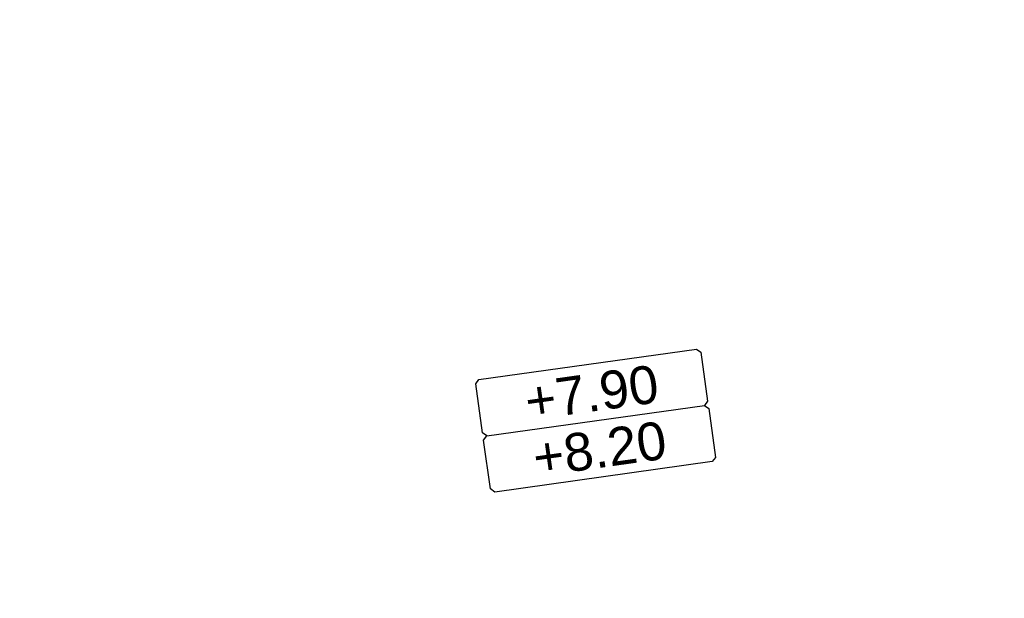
# Model space of a CAD drawing. Extents: x 98477 to 100410, y 398052 to 398969.
# Tile 175 of 256: x 98620 to 98633, y 398406 to 398414. Entities that reach past the tile are written whole.
import ezdxf
from ezdxf.enums import TextEntityAlignment as Align

# ---------------------------------------------------------------- set-up
doc = ezdxf.new("R2010")
doc.units = 0
for name, color, linetype, lineweight in [("N-VH-arcering 'MAT' grijs 251", 251, 'Continuous', 18), ('X-AL-afwerkhoogte', 4, 'Continuous', 30), ('X-AL-planhoogte brm', 10, 'Continuous', 25), ('X-AL-planhoogte wrm', 252, 'Continuous', 25)]:
    doc.layers.add(name, color=color, linetype=linetype, lineweight=lineweight)
doc.styles.add('CS Annotative', font='arial.ttf')

# ---------------------------------------------------------------- blocks, each defined once
blk = doc.blocks.new('*U280')
at = {"layer": 'X-AL-planhoogte brm', "flags": 128}
blk.add_lwpolyline([(-7.249999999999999, 3.75), (-7.499999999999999, 4), (-7.5, 7.25), (-7.25, 7.5), (7.25, 7.5), (7.5, 7.25), (7.5, 4), (7.25, 3.75)], dxfattribs=at)
at = {"layer": 'X-AL-planhoogte wrm', "flags": 128}
blk.add_lwpolyline([(7.5, 3.5), (7.5, 0.25), (7.25, 0), (-7.25, 0), (-7.5, 0.25), (-7.5, 3.5), (-7.25, 3.75), (7.25, 3.75)], close=True, dxfattribs=at)
at = {"layer": 'X-AL-planhoogte brm', "style": 'CS Annotative'}
blk.add_attdef('OMSCHRIJVING_afwerk', text='', height=2.5, dxfattribs=at).set_placement((0, 5.625), align=Align.MIDDLE_CENTER)
at = {"layer": 'X-AL-planhoogte wrm', "style": 'CS Annotative'}
blk.add_attdef('HOOGTE_eind', text='', height=2.5, dxfattribs=at).set_placement((0, 1.875), align=Align.MIDDLE_CENTER)

msp = doc.modelspace()

# ---------------------------------------------------------------- hatches: boundary and pattern name
at = {"layer": "N-VH-arcering 'MAT' grijs 251"}
h = msp.add_hatch(color=256, dxfattribs=at)
h.dxf.hatch_style = 1
edge = h.paths.add_edge_path()
edge.add_line((98801.70985258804, 398275.5025756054), (98759.07881222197, 398269.5111736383))
edge.add_arc((98758.55691309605, 398273.2246788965), 3.749999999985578, 188.0000000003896, 277.9999999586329, ccw=False)
edge.add_line((98754.84340783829, 398272.7027797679), (98754.7320693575, 398273.4949942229))
edge.add_arc((98759.43584268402, 398274.1560664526), 4.75000000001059, 98.00000000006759, 188.0000000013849, ccw=False)
edge.add_line((98758.77477045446, 398278.859839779), (98802.64364589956, 398285.0252081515))
edge.add_arc((98800.79960231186, 398298.1462600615), 13.24999999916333, 278.0000000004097, 315.3695932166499)
edge.add_arc((98814.32101528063, 398284.7981743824), 5.750000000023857, 97.99999999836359, 135.3695932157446, ccw=False)
edge.add_line((98813.52076995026, 398290.4922157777), (98817.94515990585, 398291.114023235))
edge.add_arc((98818.74540523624, 398285.4199818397), 5.750000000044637, 8.00000000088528, 97.99999999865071, ccw=False)
edge.add_line((98824.43944663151, 398286.2202271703), (98832.12180180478, 398231.5574297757))
edge.add_arc((98824.4472242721, 398230.4788382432), 7.74999999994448, -36.90337989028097, 8.000000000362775, ccw=False)
edge.add_line((98830.64450586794, 398225.8252159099), (98822.02531955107, 398214.3469478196))
edge.add_arc((98828.62242576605, 398209.3930917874), 8.249999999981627, 143.0966201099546, 188.000000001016)
edge.add_line((98820.45271419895, 398208.2449137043), (98820.95212056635, 398204.6914527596))
edge.add_line((98820.95212056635, 398204.6914527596), (98824.98814049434, 398175.9736787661))
edge.add_line((98824.98814049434, 398175.9736787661), (98826.34507822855, 398166.3185650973))
edge.add_arc((98829.56344945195, 398166.7708776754), 3.249999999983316, 187.9999999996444, 277.9999999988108)
edge.add_line((98830.01576203, 398163.552506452), (98845.49611657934, 398165.7281284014))
edge.add_line((98845.49611657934, 398165.7281284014), (98850.05134969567, 398166.3683246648))
edge.add_line((98850.05134969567, 398166.3683246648), (98871.26042709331, 398169.349066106))
edge.add_line((98871.26042709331, 398169.349066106), (98879.77673248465, 398170.5459547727))
edge.add_line((98879.77673248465, 398170.5459547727), (98895.91810200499, 398172.8144763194))
edge.add_line((98895.91810200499, 398172.8144763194), (98895.01347684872, 398179.2512187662))
edge.add_line((98895.01347684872, 398179.2512187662), (98835.84495974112, 398170.9356259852))
edge.add_arc((98835.18388751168, 398175.6393993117), 4.749999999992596, 188.0000000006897, 277.9999999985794, ccw=False)
edge.add_line((98830.48011418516, 398174.9783270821), (98825.97718274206, 398207.0183491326))
edge.add_arc((98833.65176027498, 398208.096940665), 7.750000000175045, 143.0966201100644, 188.0000000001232, ccw=False)
edge.add_line((98827.4544786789, 398212.7505629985), (98836.07366499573, 398224.2288310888))
edge.add_arc((98829.47655878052, 398229.1826871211), 8.250000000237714, 323.096620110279, 367.9999999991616)
edge.add_line((98837.64627034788, 398230.3308652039), (98837.34238794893, 398232.4931008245))
edge.add_line((98837.34238794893, 398232.4931008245), (98837.34238780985, 398232.493100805))
edge.add_line((98837.34238780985, 398232.493100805), (98829.68786739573, 398286.9578446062))
edge.add_arc((98835.38190879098, 398287.7580899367), 5.749999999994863, 97.99999999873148, 188.0000000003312, ccw=False)
edge.add_line((98834.58166346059, 398293.452131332), (98882.50500414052, 398300.1873176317))
edge.add_arc((98883.61838894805, 398292.2651730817), 8.000000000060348, 11.632034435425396, 97.9999999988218, ccw=False)
edge.add_line((98891.45409032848, 398293.8781776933), (98890.9995, 398296.0865))
edge.add_line((98890.9995, 398296.0865), (98889.023, 398305.688))
edge.add_line((98889.023, 398305.688), (98888.557, 398307.974))
edge.add_line((98888.557, 398307.974), (98887.38477368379, 398314.7597044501))
edge.add_arc((98879.50153614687, 398313.3978799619), 8.00000000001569, -82.00000000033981, 9.801079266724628, ccw=False)
edge.add_line((98880.6149209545, 398305.475735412), (98872.94460748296, 398304.3977431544))
edge.add_arc((98872.42270835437, 398308.1112484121), 3.749999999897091, 189.4265010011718, 278.00000000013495, ccw=False)
edge.add_arc((92946.7354543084, 397324.3039467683), 6003.049999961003, 9.42650100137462, 10.61166010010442)
edge.add_line((98847.1206531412, 398429.7738954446), (98842.31285519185, 398429.0982035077))
edge.add_arc((92946.7354539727, 397324.3039467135), 5998.200000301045, 9.428546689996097, 10.613773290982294, ccw=False)
edge.add_arc((98860.08948650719, 398306.4687901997), 3.840166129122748, -81.43407539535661, 6.657381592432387, ccw=False)
edge.add_line((98860.66146879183, 398302.6714605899), (98847.18483033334, 398300.7774425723))
edge.add_line((98847.18483033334, 398300.7774425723), (98842.62959721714, 398300.1372463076))
edge.add_line((98842.62959721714, 398300.1372463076), (98820.15051205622, 398296.9780169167))
edge.add_arc((98819.35026672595, 398302.672058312), 5.749999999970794, 187.9999999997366, 277.99999999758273, ccw=False)
edge.add_line((98813.65622533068, 398301.8718129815), (98812.30624625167, 398311.4774132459))
edge.add_line((98812.30624625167, 398311.4774132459), (98811.1093575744, 398319.9937186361))
edge.add_line((98811.1093575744, 398319.9937186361), (98809.24443803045, 398333.2633107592))
edge.add_line((98809.24443803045, 398333.2633107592), (98808.67382831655, 398337.3234098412))
edge.add_line((98808.67382831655, 398337.3234098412), (98807.71353391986, 398344.1562595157))
edge.add_line((98807.71353391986, 398344.1562595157), (98807.70657526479, 398344.2057729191))
edge.add_line((98807.70657526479, 398344.2057729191), (98811.66764753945, 398344.7624653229))
edge.add_line((98811.66764753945, 398344.7624653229), (98829.49247277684, 398347.2675811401))
edge.add_line((98829.49247277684, 398347.2675811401), (98831.96814294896, 398347.6155138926))
edge.add_line((98831.96814294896, 398347.6155138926), (98831.06351779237, 398354.0522563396))
edge.add_line((98831.06351779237, 398354.0522563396), (98828.58784762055, 398353.704323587))
edge.add_line((98828.58784762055, 398353.704323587), (98810.76302238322, 398351.1992077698))
edge.add_line((98810.76302238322, 398351.1992077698), (98806.80195010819, 398350.6425153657))
edge.add_line((98806.80195010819, 398350.6425153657), (98806.79499145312, 398350.6920287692))
edge.add_line((98806.79499145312, 398350.6920287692), (98805.14616655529, 398362.4240275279))
edge.add_line((98805.14616655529, 398362.4240275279), (98805.04836903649, 398363.119893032))
edge.add_line((98805.04836903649, 398363.119893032), (98803.99065346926, 398370.6459303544))
edge.add_line((98803.99065346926, 398370.6459303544), (98802.48758397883, 398381.3408254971))
edge.add_line((98802.48758397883, 398381.3408254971), (98801.4298684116, 398388.8668628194))
edge.add_line((98801.4298684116, 398388.8668628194), (98799.92679892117, 398399.561757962))
edge.add_line((98799.92679892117, 398399.561757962), (98798.86908335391, 398407.0877952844))
edge.add_line((98798.86908335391, 398407.0877952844), (98797.36601386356, 398417.7826904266))
edge.add_line((98797.36601386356, 398417.7826904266), (98796.79540414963, 398421.8427895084))
edge.add_line((98796.79540414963, 398421.8427895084), (98795.88382033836, 398428.3290453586))
edge.add_line((98795.88382033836, 398428.3290453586), (98795.87686168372, 398428.3785587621))
edge.add_line((98795.87686168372, 398428.3785587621), (98799.83793395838, 398428.9352511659))
edge.add_line((98799.83793395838, 398428.9352511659), (98817.66275919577, 398431.4403669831))
edge.add_line((98817.66275919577, 398431.4403669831), (98820.13842936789, 398431.7882997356))
edge.add_line((98820.13842936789, 398431.7882997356), (98819.2338042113, 398438.2250421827))
edge.add_line((98819.2338042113, 398438.2250421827), (98816.75813403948, 398437.87710943))
edge.add_line((98816.75813403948, 398437.87710943), (98798.93330880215, 398435.3719936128))
edge.add_line((98798.93330880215, 398435.3719936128), (98794.9722365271, 398434.8153012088))
edge.add_line((98794.9722365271, 398434.8153012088), (98794.96527787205, 398434.8648146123))
edge.add_line((98794.96527787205, 398434.8648146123), (98793.37870452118, 398446.1538705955))
edge.add_line((98793.37870452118, 398446.1538705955), (98792.73850825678, 398450.7091037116))
edge.add_line((98792.73850825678, 398450.7091037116), (98789.33816684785, 398474.9037900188))
edge.add_line((98789.33816684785, 398474.9037900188), (98783.89169246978, 398474.1383379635))
edge.add_line((98783.89169246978, 398474.1383379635), (98786.76317609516, 398453.7066703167))
edge.add_arc((98782.05940276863, 398453.0455980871), 4.750000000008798, -82.0000000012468, 7.999999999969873, ccw=False)
edge.add_line((98782.72047499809, 398448.3418247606), (98773.11487473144, 398446.9918456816))
edge.add_line((98773.11487473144, 398446.9918456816), (98764.5985693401, 398445.7949570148))
edge.add_line((98764.5985693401, 398445.7949570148), (98743.40683266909, 398442.8166526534))
edge.add_line((98743.40683266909, 398442.8166526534), (98734.89052727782, 398441.6197639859))
edge.add_line((98734.89052727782, 398441.6197639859), (98611.80020633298, 398424.3205475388))
edge.add_line((98611.80020633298, 398424.3205475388), (98607.65702311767, 398453.8008279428))
edge.add_arc((98611.6373665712, 398454.1216500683), 3.993251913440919, 101.39182936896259, 184.6081706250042, ccw=False)
edge.add_line((98610.84862924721, 398458.0362323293), (98611.83889731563, 398458.1754054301))
edge.add_line((98611.83889731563, 398458.1754054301), (98639.5664032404, 398462.0722522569))
edge.add_line((98639.5664032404, 398462.0722522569), (98641.54693937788, 398462.3505984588))
edge.add_line((98641.54693937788, 398462.3505984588), (98659.37176461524, 398464.8557142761))
edge.add_line((98659.37176461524, 398464.8557142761), (98661.84743478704, 398465.2036470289))
edge.add_line((98661.84743478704, 398465.2036470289), (98660.94280963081, 398471.6403894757))
edge.add_line((98660.94280963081, 398471.6403894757), (98649.90132066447, 398470.0886093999))
edge.add_line((98649.90132066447, 398470.0886093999), (98624.64948491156, 398466.5396953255))
edge.add_line((98624.64948491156, 398466.5396953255), (98622.66894877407, 398466.2613491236))
edge.add_line((98622.66894877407, 398466.2613491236), (98604.84412353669, 398463.7562333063))
edge.add_line((98604.84412353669, 398463.7562333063), (98602.86358739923, 398463.4778871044))
edge.add_line((98602.86358739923, 398463.4778871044), (98594.9414428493, 398462.3645022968))
edge.add_line((98594.9414428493, 398462.3645022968), (98576.27488975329, 398459.7410893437))
edge.add_line((98576.27488975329, 398459.7410893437), (98577.17951490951, 398453.3043468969))
edge.add_line((98577.17951490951, 398453.3043468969), (98578.1697829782, 398453.4435199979))
edge.add_line((98578.1697829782, 398453.4435199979), (98598.47059208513, 398456.2943364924))
edge.add_arc((98598.79151287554, 398452.3139562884), 3.993296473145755, 11.424909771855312, 94.60953932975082, ccw=False)
edge.add_line((98602.70568277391, 398453.1049624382), (98606.84886598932, 398423.6246820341))
edge.add_line((98606.84886598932, 398423.6246820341), (98548.81915716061, 398415.4691383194))
edge.add_arc((98548.15808493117, 398420.172911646), 4.750000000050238, 188.0000000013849, 277.99999999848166, ccw=False)
edge.add_line((98543.45431160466, 398419.5118394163), (98539.76818545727, 398445.7399897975))
edge.add_line((98539.76818545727, 398445.7399897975), (98538.97597100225, 398445.6286513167))
edge.add_line((98538.97597100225, 398445.6286513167), (98538.73241807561, 398447.361620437))
edge.add_line((98538.73241807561, 398447.361620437), (98534.77134580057, 398446.8049280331))
edge.add_line((98534.77134580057, 398446.8049280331), (98536.52992450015, 398434.2919904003))
edge.add_line((98536.52992450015, 398434.2919904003), (98537.17012076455, 398429.7367572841))
edge.add_line((98537.17012076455, 398429.7367572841), (98538.39484405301, 398421.0223982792))
edge.add_line((98538.39484405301, 398421.0223982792), (98539.03504031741, 398416.467165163))
edge.add_line((98539.03504031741, 398416.467165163), (98541.02521566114, 398402.30633178))
edge.add_line((98541.02521566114, 398402.30633178), (98541.66541192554, 398397.7510986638))
edge.add_line((98541.66541192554, 398397.7510986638), (98543.65558726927, 398383.5902652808))
edge.add_line((98543.65558726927, 398383.5902652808), (98544.29578353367, 398379.0350321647))
edge.add_line((98544.29578353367, 398379.0350321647), (98545.60401068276, 398369.7265123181))
edge.add_arc((98543.87104156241, 398369.4829593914), 1.750000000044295, -82.00000000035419, 7.99999999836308, ccw=False)
edge.add_line((98544.11459448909, 398367.7499902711), (98522.47723718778, 398364.7090580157))
edge.add_line((98522.47723718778, 398364.7090580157), (98523.21485462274, 398359.4606372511))
edge.add_line((98523.21485462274, 398359.4606372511), (98545.05026553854, 398362.5294041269))
edge.add_line((98545.05026553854, 398362.5294041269), (98549.60549865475, 398363.1696003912))
edge.add_line((98549.60549865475, 398363.1696003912), (98564.16243926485, 398365.2154449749))
edge.add_arc((98564.82351149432, 398360.5116716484), 4.749999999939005, 8.000000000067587, 97.99999999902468, ccw=False)
edge.add_line((98569.5272848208, 398361.172743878), (98576.49985717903, 398311.5603136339))
edge.add_arc((98571.7960838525, 398310.8992414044), 4.749999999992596, -82.0000000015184, 7.999999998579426, ccw=False)
edge.add_line((98572.45715608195, 398306.1954680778), (98563.84182388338, 398304.9846620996))
edge.add_line((98563.84182388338, 398304.9846620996), (98559.28659076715, 398304.3444658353))
edge.add_line((98559.28659076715, 398304.3444658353), (98541.0161448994, 398301.7767221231))
edge.add_line((98541.0161448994, 398301.7767221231), (98541.7537623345, 398296.5283013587))
edge.add_line((98541.7537623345, 398296.5283013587), (98553.88454617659, 398298.2331718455))
edge.add_arc((98554.12809910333, 398296.5002027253), 1.749999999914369, 7.999999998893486, 98.0000000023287, ccw=False)
edge.add_line((98555.86106822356, 398296.7437556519), (98557.35022040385, 398286.1478873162))
edge.add_line((98557.35022040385, 398286.1478873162), (98557.99041666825, 398281.5926542))
edge.add_line((98557.99041666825, 398281.5926542), (98560.13368242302, 398266.3425259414))
edge.add_line((98560.13368242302, 398266.3425259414), (98560.77387868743, 398261.7872928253))
edge.add_line((98560.77387868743, 398261.7872928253), (98562.9171444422, 398246.5371645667))
edge.add_line((98562.9171444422, 398246.5371645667), (98563.5573407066, 398241.9819314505))
edge.add_line((98563.5573407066, 398241.9819314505), (98565.70060646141, 398226.7318031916))
edge.add_line((98565.70060646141, 398226.7318031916), (98566.34080272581, 398222.1765700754))
edge.add_line((98566.34080272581, 398222.1765700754), (98567.56552601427, 398213.4622110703))
edge.add_line((98567.56552601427, 398213.4622110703), (98568.20572227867, 398208.9069779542))
edge.add_line((98568.20572227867, 398208.9069779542), (98576.53105717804, 398149.6691420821))
edge.add_line((98576.53105717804, 398149.6691420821), (98576.55610833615, 398149.4908938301))
edge.add_line((98576.55610833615, 398149.4908938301), (98535.4599834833, 398143.7152101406))
edge.add_line((98535.4599834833, 398143.7152101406), (98536.3465161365, 398137.4072025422))
edge.add_line((98536.3465161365, 398137.4072025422), (98537.33678420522, 398137.5463756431))
edge.add_line((98537.33678420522, 398137.5463756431), (98577.44264098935, 398143.1828862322))
edge.add_line((98577.44264098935, 398143.1828862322), (98578.76478544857, 398133.7753395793))
edge.add_line((98578.76478544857, 398133.7753395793), (98538.65892866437, 398128.1388289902))
edge.add_line((98538.65892866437, 398128.1388289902), (98537.66866059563, 398127.9996558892))
edge.add_line((98537.66866059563, 398127.9996558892), (98538.57328575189, 398121.5629134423))
edge.add_line((98538.57328575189, 398121.5629134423), (98579.66941060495, 398127.3385971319))
edge.add_line((98579.66941060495, 398127.3385971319), (98579.67636925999, 398127.2890837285))
edge.add_line((98579.67636925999, 398127.2890837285), (98580.7660946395, 398119.5352847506))
edge.add_line((98580.7660946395, 398119.5352847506), (98582.57534495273, 398106.6617998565))
edge.add_line((98582.57534495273, 398106.6617998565), (98583.06245080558, 398103.1958616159))
edge.add_line((98583.06245080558, 398103.1958616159), (98584.87170111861, 398090.3223767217))
edge.add_line((98584.87170111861, 398090.3223767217), (98585.35880697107, 398086.8564384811))
edge.add_line((98585.35880697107, 398086.8564384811), (98587.16805728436, 398073.9829535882))
edge.add_line((98587.16805728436, 398073.9829535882), (98588.14928671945, 398067.0011433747))
edge.add_arc((98585.92118356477, 398066.6880038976), 2.249999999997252, -71.05267843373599, 7.999999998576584, ccw=False)
edge.add_line((98586.6517556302, 398064.5599145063), (98587.08769329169, 398064.7095716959))
edge.add_line((98587.08769329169, 398064.7095716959), (98595.76511800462, 398067.6885274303))
edge.add_line((98595.76511800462, 398067.6885274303), (98596.09256923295, 398067.8009412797))
edge.add_arc((98595.36199716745, 398069.9290306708), 2.249999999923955, 187.9999999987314, 288.947321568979, ccw=False)
edge.add_line((98593.13389401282, 398069.6158911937), (98582.46560133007, 398145.5247379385))
edge.add_arc((98587.16937465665, 398146.1858101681), 4.750000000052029, 98.00000000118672, 187.9999999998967, ccw=False)
edge.add_line((98586.50830242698, 398150.8895834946), (98609.06670264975, 398154.0599598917))
edge.add_line((98609.06670264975, 398154.0599598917), (98621.30783352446, 398156.2004915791))
edge.add_line((98621.30783352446, 398156.2004915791), (98618.71337939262, 398174.6609919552))
edge.add_line((98618.71337939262, 398174.6609919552), (98600.88855415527, 398172.155876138))
edge.add_line((98600.88855415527, 398172.155876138), (98602.70587460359, 398159.2249692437))
edge.add_line((98602.70587460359, 398159.2249692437), (98585.67326382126, 398156.8311919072))
edge.add_arc((98585.08617653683, 398161.633146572), 4.837710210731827, 189.0296070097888, 276.97039299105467, ccw=False)
edge.add_line((98580.30841826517, 398160.8738930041), (98573.6350680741, 398208.3572469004))
edge.add_line((98573.6350680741, 398208.3572469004), (98572.71652560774, 398214.8930161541))
edge.add_line((98572.71652560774, 398214.8930161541), (98570.01656744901, 398234.1042166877))
edge.add_line((98570.01656744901, 398234.1042166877), (98569.09802498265, 398240.6399859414))
edge.add_line((98569.09802498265, 398240.6399859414), (98568.63179509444, 398243.9573839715))
edge.add_line((98568.63179509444, 398243.9573839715), (98568.16556520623, 398247.2747820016))
edge.add_arc((98572.86933853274, 398247.9358542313), 4.74999999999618, 98.00000000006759, 188.0000000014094, ccw=False)
edge.add_line((98572.20826630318, 398252.6396275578), (98597.85620928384, 398256.2442108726))
edge.add_line((98597.85620928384, 398256.2442108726), (98604.39197853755, 398257.1627533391))
edge.add_line((98604.39197853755, 398257.1627533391), (98619.64210679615, 398259.3060190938))
edge.add_line((98619.64210679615, 398259.3060190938), (98626.17787604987, 398260.2245615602))
edge.add_line((98626.17787604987, 398260.2245615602), (98639.44746817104, 398262.089481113))
edge.add_line((98639.44746817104, 398262.089481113), (98639.4969815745, 398262.096439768))
edge.add_line((98639.4969815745, 398262.096439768), (98640.05367397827, 398258.1353674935))
edge.add_line((98640.05367397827, 398258.1353674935), (98641.8629242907, 398245.2618825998))
edge.add_line((98641.8629242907, 398245.2618825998), (98642.14127049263, 398243.2813464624))
edge.add_line((98642.14127049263, 398243.2813464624), (98643.25465530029, 398235.3592019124))
edge.add_line((98643.25465530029, 398235.3592019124), (98644.5767997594, 398225.9516552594))
edge.add_line((98644.5767997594, 398225.9516552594), (98646.03811731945, 398215.5538405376))
edge.add_line((98646.03811731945, 398215.5538405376), (98646.38605007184, 398213.0781703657))
edge.add_line((98646.38605007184, 398213.0781703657), (98652.82279251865, 398213.9827955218))
edge.add_line((98652.82279251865, 398213.9827955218), (98652.47485976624, 398216.4584656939))
edge.add_line((98652.47485976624, 398216.4584656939), (98651.70940771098, 398221.904940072))
edge.add_line((98651.70940771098, 398221.904940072), (98651.43106150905, 398223.8854762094))
edge.add_line((98651.43106150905, 398223.8854762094), (98649.62181119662, 398236.758961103))
edge.add_line((98649.62181119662, 398236.758961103), (98649.34346499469, 398238.7394972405))
edge.add_line((98649.34346499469, 398238.7394972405), (98646.49041642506, 398259.0399926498))
edge.add_line((98646.49041642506, 398259.0399926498), (98645.93372402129, 398263.0010649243))
edge.add_line((98645.93372402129, 398263.0010649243), (98645.98323742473, 398263.0080235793))
edge.add_line((98645.98323742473, 398263.0080235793), (98654.39783815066, 398264.1906185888))
edge.add_line((98654.39783815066, 398264.1906185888), (98722.62535253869, 398273.7793704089))
edge.add_line((98722.62535253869, 398273.7793704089), (98731.14165792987, 398274.9762590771))
edge.add_line((98731.14165792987, 398274.9762590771), (98743.97026282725, 398276.7792019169))
edge.add_arc((98744.55735011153, 398271.9772472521), 4.837710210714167, 9.02960700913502, 96.9703929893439, ccw=False)
edge.add_line((98749.33510838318, 398272.73650082), (98750.7268393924, 398262.8338201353))
edge.add_line((98750.7268393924, 398262.8338201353), (98752.41029510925, 398263.0704144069))
edge.add_line((98752.41029510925, 398263.0704144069), (98756.96552822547, 398263.7106106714))
edge.add_line((98756.96552822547, 398263.7106106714), (98772.21565648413, 398265.8538764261))
edge.add_line((98772.21565648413, 398265.8538764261), (98776.77088960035, 398266.4940726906))
edge.add_line((98776.77088960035, 398266.4940726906), (98795.98209013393, 398269.1940308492))
edge.add_line((98795.98209013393, 398269.1940308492), (98800.53732325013, 398269.8342271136))
edge.add_line((98800.53732325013, 398269.8342271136), (98802.46834598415, 398270.1056146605))
edge.add_line((98802.46834598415, 398270.1056146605), (98801.70985258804, 398275.5025756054))
edge = h.paths.add_edge_path(flags=16)
edge.add_line((98744.0622075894, 398333.4636472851), (98751.98435213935, 398334.5770320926))
edge.add_line((98751.98435213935, 398334.5770320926), (98753.96600319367, 398334.8555349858))
edge.add_line((98753.96600319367, 398334.8555349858), (98764.36270300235, 398336.316695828))
edge.add_line((98764.36270300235, 398336.316695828), (98764.36270299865, 398336.3166958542))
edge.add_line((98764.36270299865, 398336.3166958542), (98766.34323913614, 398336.5950420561))
edge.add_line((98766.34323913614, 398336.5950420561), (98774.26538368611, 398337.7084268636))
edge.add_line((98774.26538368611, 398337.7084268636), (98774.24729118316, 398337.8371617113))
edge.add_line((98774.24729118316, 398337.8371617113), (98802.48973650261, 398341.8063785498))
edge.add_line((98802.48973650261, 398341.8063785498), (98803.0185942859, 398338.0433598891))
edge.add_line((98803.0185942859, 398338.0433598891), (98808.47417984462, 398299.2248515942))
edge.add_arc((98800.79960231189, 398298.1462600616), 7.750000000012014, -82.00000000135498, 8.000000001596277, ccw=False)
edge.add_line((98801.87819384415, 398290.4716825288), (98771.96746476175, 398286.2680036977))
edge.add_line((98771.96746476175, 398286.2680036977), (98767.41223164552, 398285.6278074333))
edge.add_line((98767.41223164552, 398285.6278074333), (98755.13290759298, 398283.9020609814))
edge.add_line((98755.13290759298, 398283.9020609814), (98746.61660220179, 398282.7051723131))
edge.add_line((98746.61660220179, 398282.7051723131), (98730.37620587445, 398280.4227334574))
edge.add_line((98730.37620587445, 398280.4227334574), (98721.85990048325, 398279.2258447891))
edge.add_line((98721.85990048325, 398279.2258447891), (98654.3282516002, 398269.7348904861))
edge.add_arc((98653.66717937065, 398274.4386638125), 4.749999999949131, 187.9999999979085, 277.9999999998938, ccw=False)
edge.add_line((98648.96340604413, 398273.7775915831), (98644.1340994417, 398308.1398935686))
edge.add_line((98644.1340994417, 398308.1398935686), (98642.93721077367, 398316.6561989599))
edge.add_line((98642.93721077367, 398316.6561989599), (98640.29988051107, 398335.4217788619))
edge.add_line((98640.29988051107, 398335.4217788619), (98638.12129075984, 398335.1155980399))
edge.add_line((98638.12129075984, 398335.1155980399), (98637.23004949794, 398334.990342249))
edge.add_line((98637.23004949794, 398334.990342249), (98635.05145974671, 398334.6841614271))
edge.add_line((98635.05145974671, 398334.6841614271), (98635.74036659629, 398329.7823344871))
edge.add_line((98635.74036659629, 398329.7823344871), (98636.93725526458, 398321.266029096))
edge.add_line((98636.93725526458, 398321.266029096), (98638.384655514, 398310.967241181))
edge.add_line((98638.384655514, 398310.967241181), (98639.02485177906, 398306.4120080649))
edge.add_line((98639.02485177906, 398306.4120080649), (98641.16811753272, 398291.1618798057))
edge.add_line((98641.16811753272, 398291.1618798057), (98642.36500620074, 398282.6455744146))
edge.add_line((98642.36500620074, 398282.6455744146), (98643.71498527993, 398273.0399741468))
edge.add_arc((98639.01121195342, 398272.3789019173), 4.749999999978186, -82.00000000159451, 7.999999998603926, ccw=False)
edge.add_line((98639.67228418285, 398267.6751285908), (98619.32227537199, 398264.8151213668))
edge.add_line((98619.32227537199, 398264.8151213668), (98614.27190822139, 398264.1053385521))
edge.add_line((98614.27190822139, 398264.1053385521), (98593.92189940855, 398261.2453313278))
edge.add_arc((98593.26082717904, 398265.9491046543), 4.750000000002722, 188.0000000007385, 277.9999999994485, ccw=False)
edge.add_line((98588.55705385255, 398265.2880324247), (98581.77932383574, 398313.5140873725))
edge.add_line((98581.77932383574, 398313.5140873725), (98580.58243516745, 398322.0303927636))
edge.add_line((98580.58243516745, 398322.0303927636), (98575.23122943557, 398360.1062000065))
edge.add_line((98575.23122943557, 398360.1062000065), (98574.59103317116, 398364.6614331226))
edge.add_line((98574.59103317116, 398364.6614331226), (98572.66348572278, 398378.3766458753))
edge.add_line((98572.66348572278, 398378.3766458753), (98571.18825085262, 398388.8734874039))
edge.add_line((98571.18825085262, 398388.8734874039), (98568.51612731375, 398407.8866343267))
edge.add_arc((98573.21990064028, 398408.5477065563), 4.750000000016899, 97.9999999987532, 188.0000000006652, ccw=False)
edge.add_line((98572.55882841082, 398413.2514798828), (98607.11918401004, 398418.1086211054))
edge.add_line((98607.11918401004, 398418.1086211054), (98607.61431804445, 398418.1782076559))
edge.add_line((98607.61431804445, 398418.1782076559), (98611.58353488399, 398389.9357623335))
edge.add_line((98611.58353488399, 398389.9357623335), (98611.454800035, 398389.9176698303))
edge.add_line((98611.454800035, 398389.9176698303), (98613.2640503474, 398377.0441849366))
edge.add_line((98613.2640503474, 398377.0441849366), (98613.33363689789, 398376.5490509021))
edge.add_line((98613.33363689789, 398376.5490509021), (98626.20712179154, 398378.3583012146))
edge.add_line((98626.20712179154, 398378.3583012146), (98628.18765792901, 398378.6366474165))
edge.add_line((98628.18765792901, 398378.6366474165), (98636.10980247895, 398379.7500322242))
edge.add_line((98636.10980247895, 398379.7500322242), (98648.36932117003, 398381.4729952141))
edge.add_line((98648.36932117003, 398381.4729952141), (98647.4646960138, 398387.9097376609))
edge.add_line((98647.4646960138, 398387.9097376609), (98634.59121112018, 398386.1004873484))
edge.add_line((98634.59121112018, 398386.1004873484), (98632.49184281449, 398385.8054403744))
edge.add_line((98632.49184281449, 398385.8054403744), (98619.73719008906, 398384.0128908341))
edge.add_line((98619.73719008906, 398384.0128908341), (98617.50908693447, 398383.6997513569))
edge.add_line((98617.50908693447, 398383.6997513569), (98612.56565838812, 398418.8740731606))
edge.add_line((98612.56565838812, 398418.8740731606), (98613.06079242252, 398418.943659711))
edge.add_line((98613.06079242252, 398418.943659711), (98667.57504960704, 398426.6051389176))
edge.add_line((98667.57504960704, 398426.6051389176), (98722.08930679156, 398434.2666181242))
edge.add_line((98722.08930679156, 398434.2666181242), (98726.14940587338, 398434.8372278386))
edge.add_line((98726.14940587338, 398434.8372278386), (98759.42241298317, 398439.51344403))
edge.add_line((98759.42241298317, 398439.51344403), (98763.48251206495, 398440.084053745))
edge.add_line((98763.48251206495, 398440.084053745), (98783.48592705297, 398442.8953503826))
edge.add_arc((98784.14699928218, 398438.191577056), 4.750000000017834, 8.000000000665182, 97.99999999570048, ccw=False)
edge.add_line((98788.85077260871, 398438.8526492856), (98795.6145853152, 398390.7256211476))
edge.add_arc((98790.91081198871, 398390.064548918), 4.749999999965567, -82.00000000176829, 8.000000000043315, ccw=False)
edge.add_line((98791.57188421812, 398385.3607755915), (98787.36324492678, 398384.7692899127))
edge.add_line((98787.36324492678, 398384.7692899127), (98774.48976003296, 398382.9600396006))
edge.add_line((98774.48976003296, 398382.9600396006), (98766.12199485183, 398381.7840268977))
edge.add_line((98766.12199485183, 398381.7840268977), (98766.07248144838, 398381.7770682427))
edge.add_line((98766.07248144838, 398381.7770682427), (98764.94517930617, 398389.7982395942))
edge.add_line((98764.94517930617, 398389.7982395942), (98762.09213076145, 398410.0987350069))
edge.add_line((98762.09213076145, 398410.0987350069), (98761.95295766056, 398411.0890030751))
edge.add_line((98761.95295766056, 398411.0890030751), (98755.5162152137, 398410.1843779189))
edge.add_line((98755.5162152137, 398410.1843779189), (98755.65538831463, 398409.1941098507))
edge.add_line((98755.65538831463, 398409.1941098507), (98758.50843688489, 398388.893614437))
edge.add_line((98758.50843688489, 398388.893614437), (98759.63573900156, 398380.8724430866))
edge.add_line((98759.63573900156, 398380.8724430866), (98759.5862255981, 398380.8654844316))
edge.add_line((98759.5862255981, 398380.8654844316), (98748.79230364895, 398379.3484976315))
edge.add_line((98748.79230364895, 398379.3484976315), (98744.23707053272, 398378.7083013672))
edge.add_line((98744.23707053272, 398378.7083013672), (98741.31577972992, 398378.2977407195))
edge.add_line((98741.31577972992, 398378.2977407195), (98735.86930535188, 398377.532288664))
edge.add_line((98735.86930535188, 398377.532288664), (98732.94801454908, 398377.1217280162))
edge.add_line((98732.94801454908, 398377.1217280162), (98728.39278143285, 398376.4815317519))
edge.add_line((98728.39278143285, 398376.4815317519), (98718.31915239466, 398375.0657755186))
edge.add_arc((98720.44154218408, 398359.9641874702), 15.25000000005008, 97.9999999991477, 128.0000000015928)
edge.add_line((98711.052704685, 398371.9813514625), (98707.24934533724, 398369.0098414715))
edge.add_line((98707.24934533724, 398369.0098414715), (98710.51235115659, 398364.8333844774))
edge.add_line((98710.51235115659, 398364.8333844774), (98713.62044188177, 398367.261691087))
edge.add_arc((98721.25410813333, 398357.3241039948), 12.53110121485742, 99.37790491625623, 127.53006232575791, ccw=False)
edge.add_line((98719.21222162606, 398369.6877279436), (98728.55711414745, 398371.001066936))
edge.add_line((98728.55711414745, 398371.001066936), (98733.11234726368, 398371.6412632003))
edge.add_line((98733.11234726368, 398371.6412632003), (98743.90626921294, 398373.1582500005))
edge.add_line((98743.90626921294, 398373.1582500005), (98752.42257460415, 398374.3551386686))
edge.add_line((98752.42257460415, 398374.3551386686), (98763.21649655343, 398375.8721254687))
edge.add_line((98763.21649655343, 398375.8721254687), (98767.77172966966, 398376.512321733))
edge.add_line((98767.77172966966, 398376.512321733), (98793.32064568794, 398380.102987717))
edge.add_arc((98793.7681908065, 398376.2908113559), 3.838357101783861, 9.304190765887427, 96.69580920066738, ccw=False)
edge.add_line((98797.55605007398, 398376.9113815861), (98799.60189465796, 398362.3544409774))
edge.add_line((98799.60189465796, 398362.3544409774), (98801.64078058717, 398347.8470137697))
edge.add_line((98801.64078058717, 398347.8470137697), (98801.71036713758, 398347.3518797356))
edge.add_line((98801.71036713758, 398347.3518797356), (98773.46792181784, 398343.3826628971))
edge.add_line((98773.46792181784, 398343.3826628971), (98773.36075853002, 398344.1451693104))
edge.add_line((98773.36075853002, 398344.1451693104), (98770.8850883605, 398343.7972365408))
edge.add_line((98770.8850883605, 398343.7972365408), (98758.01160346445, 398341.9879862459))
edge.add_line((98758.01160346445, 398341.9879862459), (98756.03106732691, 398341.7096400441))
edge.add_line((98756.03106732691, 398341.7096400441), (98743.15758242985, 398339.900389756))
edge.add_line((98743.15758242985, 398339.900389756), (98743.15758243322, 398339.9003897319))
edge.add_line((98743.15758243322, 398339.9003897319), (98742.16731436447, 398339.761216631))
edge.add_line((98742.16731436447, 398339.761216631), (98743.07193952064, 398333.3244741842))
edge.add_line((98743.07193952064, 398333.3244741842), (98744.0622075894, 398333.4636472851))
edge = h.paths.add_edge_path(flags=16)
edge.add_line((98545.99047331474, 398402.9031704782), (98545.73996173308, 398404.6856530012))
edge.add_arc((98550.44373505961, 398405.3467252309), 4.750000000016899, 98.00000000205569, 188.0000000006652, ccw=False)
edge.add_line((98549.78266282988, 398410.0504985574), (98557.70480737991, 398411.1638833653))
edge.add_arc((98558.36587960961, 398406.4601100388), 4.750000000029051, 8.000000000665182, 98.00000000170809, ccw=False)
edge.add_line((98563.06965293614, 398407.1211822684), (98563.35495779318, 398405.0911327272))
edge.add_line((98563.35495779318, 398405.0911327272), (98565.09462155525, 398392.7127818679))
edge.add_line((98565.09462155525, 398392.7127818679), (98565.44255430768, 398390.237111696))
edge.add_line((98565.44255430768, 398390.237111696), (98567.18221806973, 398377.8587608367))
edge.add_line((98567.18221806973, 398377.8587608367), (98567.46752292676, 398375.8287112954))
edge.add_arc((98562.76374960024, 398375.1676390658), 4.749999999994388, -82.00000000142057, 7.9999999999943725, ccw=False)
edge.add_line((98563.42482182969, 398370.4638657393), (98555.50267727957, 398369.3504809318))
edge.add_arc((98554.84160505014, 398374.0542542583), 4.749999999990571, 187.9999999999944, 277.99999999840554, ccw=False)
edge.add_line((98550.13783172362, 398373.3931820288), (98549.88732014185, 398375.1756645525))
edge.add_line((98549.88732014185, 398375.1756645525), (98548.07806982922, 398388.0491494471))
edge.add_line((98548.07806982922, 398388.0491494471), (98547.79972362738, 398390.0296855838))
edge.add_line((98547.79972362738, 398390.0296855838), (98545.99047331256, 398402.9031704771))
edge = h.paths.add_edge_path(flags=16)
edge.add_line((98580.97427237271, 398279.7231952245), (98580.69592617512, 398281.7037313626))
edge.add_line((98580.69592617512, 398281.7037313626), (98579.23460861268, 398292.1015460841))
edge.add_line((98579.23460861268, 398292.1015460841), (98578.55961907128, 398296.9043462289))
edge.add_arc((98573.85584574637, 398296.2432739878), 4.750000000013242, 8.000000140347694, 98.00000000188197)
edge.add_line((98573.19477351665, 398300.9470473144), (98565.5697093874, 398299.8754144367))
edge.add_arc((98566.23078161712, 398295.1716411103), 4.749999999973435, 98.00000000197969, 186.1903587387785)
edge.add_line((98561.5084782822, 398294.6594387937), (98561.50613232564, 398294.659109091))
edge.add_line((98561.50613232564, 398294.659109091), (98563.66331539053, 398279.3099540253))
edge.add_line((98563.66331539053, 398279.3099540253), (98563.94166159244, 398277.329417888))
edge.add_line((98563.94166159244, 398277.329417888), (98566.09884465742, 398261.9802628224))
edge.add_line((98566.09884465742, 398261.9802628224), (98566.10119061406, 398261.980592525))
edge.add_arc((98570.78174201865, 398262.7898752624), 4.749999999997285, 189.8096412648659, 277.9999999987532)
edge.add_line((98571.4428142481, 398258.0861019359), (98579.06787837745, 398259.1577348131))
edge.add_arc((98578.406806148, 398263.8615081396), 4.749999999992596, 277.9999999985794, 367.9999999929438)
edge.add_line((98583.11057947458, 398264.5225803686), (98582.43558993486, 398269.325380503))
edge.add_line((98582.43558993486, 398269.325380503), (98580.97427237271, 398279.7231952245))
edge = h.paths.add_edge_path(flags=16)
edge.add_line((98615.08128089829, 398162.7819088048), (98614.48868373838, 398166.998456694))
edge.add_arc((98612.75571461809, 398166.7549037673), 1.749999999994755, 8.000000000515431, 98.00000000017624)
edge.add_line((98612.51216169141, 398168.4878728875), (98608.55108941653, 398167.9311804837))
edge.add_arc((98608.79464234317, 398166.1982113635), 1.749999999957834, 97.99999999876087, 188.000000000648)
edge.add_line((98607.06167322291, 398165.9546584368), (98607.65427038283, 398161.7381105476))
edge.add_arc((98609.38723950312, 398161.9816634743), 1.749999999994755, 188.0000000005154, 277.999999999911)
edge.add_line((98609.6307924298, 398160.248694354), (98613.59186470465, 398160.8053867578))
edge.add_arc((98613.348311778, 398162.5383558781), 1.749999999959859, 277.9999999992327, 368.0000000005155)

# ---------------------------------------------------------------- block references
at = {"layer": 'X-AL-afwerkhoogte'}
ref = msp.add_blockref('*U280', (98628.0406080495, 398407.9211770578), dxfattribs=dict(at, xscale=0.2, yscale=0.2, zscale=0.2, rotation=8))
ref.add_attrib('OMSCHRIJVING_afwerk', '+7.90', dxfattribs={"layer": 'X-AL-planhoogte brm', "linetype": 'Continuous', "height": 0.5, "rotation": 8.000000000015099, "style": 'CS Annotative'}).set_placement((98627.88403831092, 398409.0352286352), align=Align.MIDDLE_CENTER)
ref.add_attrib('HOOGTE_eind', '+8.20', dxfattribs={"layer": 'X-AL-planhoogte wrm', "linetype": 'Continuous', "height": 0.5, "rotation": 8.000000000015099, "style": 'CS Annotative'}).set_placement((98627.98841813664, 398408.2925275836), align=Align.MIDDLE_CENTER)

doc.saveas('drawing.dxf')
